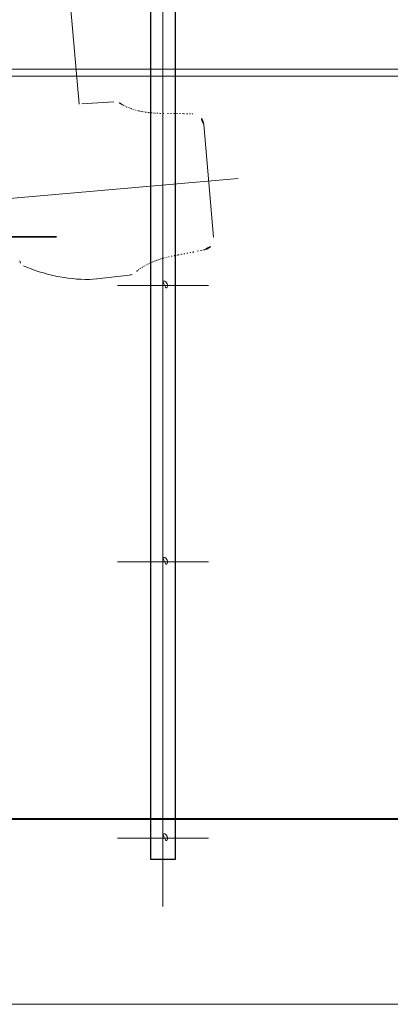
# Model space of a CAD drawing. Header units: millimetres. Extents: x 6612728327 to 6612744462, y 5733542327 to 5733552841.
# Tile 58 of 124: x 6612737488 to 6612737577, y 5733544189 to 5733544424. Entities that reach past the tile are written whole.
import ezdxf

# ---------------------------------------------------------------- set-up
doc = ezdxf.new("R2010")
doc.units = ezdxf.units.MM
doc.header["$MEASUREMENT"] = 0
for name, color, linetype in [('_ATECHN-MEBLE', 7, 'Continuous'), ('EQUIPMENT', 7, 'Continuous'), ('inw_słupy STAL', 7, 'Continuous')]:
    doc.layers.add(name, color=color, linetype=linetype)

msp = doc.modelspace()

# ---------------------------------------------------------------- linework, layer by layer
at = {"layer": '_ATECHN-MEBLE', "color": 7, "lineweight": 18}
for p, q in [((6612737522.435228, 5733544212.248565), (6612737522.435228, 5733544708.737792)), ((6612737502.400298, 5733544403.998854), (6612737499.681844, 5733544435.070935)), ((6612737430.235229, 5733544412.35165), (6612737635.985229, 5733544412.35165)), ((6612737430.235229, 5733544410.651649), (6612737635.985229, 5733544410.651649)), ((6612737510.709444, 5733544404.507057), (6612737502.998287, 5733544404.035423)), ((6612737529.553886, 5733544401.63911), (6612737529.43589, 5733544401.643088)), ((6612737532.190624, 5733544399.087309), (6612737534.547829, 5733544372.144339)), ((6612737540.422846, 5733544386.232934), (6612737433.215229, 5733544376.853483)), ((6612737263.523328, 5733544372.351649), (6612737496.947128, 5733544372.351649)), ((6612737263.523328, 5733544372.218333), (6612737496.947128, 5733544372.218333)), ((6612737532.394265, 5733544369.173438), (6612737532.278752, 5733544369.14903)), ((6612737514.334126, 5733544363.076758), (6612737506.658219, 5733544362.202199)), ((6612737506.646504, 5733544362.194264), (6612737504.831811, 5733544362.055882)), ((6612737511.54451, 5733544360.613686), (6612737533.325947, 5733544360.613686)), ((6612737511.54451, 5733544294.573686), (6612737533.325947, 5733544294.573686)), ((6612737511.54451, 5733544228.533686), (6612737533.325947, 5733544228.533686))]:
    msp.add_line(p, q, dxfattribs=at)
at = {"layer": '_ATECHN-MEBLE', "color": 7, "lineweight": 18, "flags": 128}
msp.add_lwpolyline([(6612737202.516486, 5733544795.844683), (6612737248.516486, 5733544795.844683), (6612737248.516486, 5733544865.844683), (6612737552.864738, 5733544865.844683), (6612737553.364738, 5733544839.844683), (6612737553.364738, 5733544655.093615), (6612737749.516487, 5733544655.093615), (6612737749.516487, 5733544352.844682), (6612737747.516487, 5733544352.844682), (6612737747.516487, 5733544319.702127), (6612737717.516487, 5733544319.702127), (6612737717.516487, 5733544263.506877), (6612737731.516487, 5733544263.506877), (6612737731.516487, 5733544188.844682), (6612737206.516486, 5733544188.844682), (6612737206.516486, 5733544285.844682), (6612737214.016486, 5733544285.844682), (6612737214.016486, 5733544390.844682), (6612737202.516486, 5733544390.844682)], close=True, dxfattribs=at)
for points in [[(6612737522.435228, 5733544361.738935, -1), (6612737522.435228, 5733544359.488436, -1)], [(6612737522.435228, 5733544295.698936, -1), (6612737522.435228, 5733544293.448436, -1)], [(6612737522.435228, 5733544229.658936, -1), (6612737522.435228, 5733544227.408435, -1)]]:
    msp.add_lwpolyline(points, format="xyb", close=True, dxfattribs=at)
at = {"layer": '_ATECHN-MEBLE', "color": 7, "lineweight": 18}
for centre, radius, start, end in [((6612737510.880386, 5733544401.712276), 2.8, 51.23488678, 93.49978067), ((6612737513.659595, 5733544405.445414), 1.858772, 235.90862807, 237.82908127), ((6612737515.184431, 5733544407.934787), 4.777957, 238.24587385, 239.10924338), ((6612737511.482404, 5733544401.570874), 2.585432, 59.34398709, 61.11236239), ((6612737513.0391, 5733544404.155608), 0.432324, 236.52861759, 243.65512157), ((6612737513.186557, 5733544404.265164), 0.601763, 235.67690342, 237.31960145), ((6612737516.474156, 5733544410.571846), 7.711667, 242.06662398, 242.93155264), ((6612737518.050333, 5733544413.435771), 10.979591, 242.40855915, 244.21718274), ((6612737518.657782, 5733544414.316186), 12.037693, 243.43665937, 245.75900024), ((6612737519.391105, 5733544415.925486), 13.806183, 245.7259886, 247.90819083), ((6612737520.468761, 5733544418.736253), 16.81599, 248.10798055, 249.95788594), ((6612737521.348056, 5733544421.516972), 19.730064, 250.32673213, 251.92912687), ((6612737520.719998, 5733544419.615993), 17.728036, 251.95331723, 253.62482926), ((6612737521.400761, 5733544422.230756), 20.428832, 253.86050933, 255.09568501), ((6612737521.712707, 5733544423.944271), 22.16537, 255.45551485, 256.43793595), ((6612737521.079884, 5733544421.438223), 19.580822, 256.51825127, 257.52032472), ((6612737521.211858, 5733544422.079389), 20.235361, 257.54776529, 258.47724514), ((6612737521.340281, 5733544422.835655), 21.002053, 258.5463641, 259.45264588), ((6612737521.401376, 5733544423.153917), 21.326122, 259.44761119, 260.35729846), ((6612737521.420516, 5733544423.294931), 21.46835, 260.36951584, 261.28993887), ((6612737521.80855, 5733544425.889709), 24.091966, 261.31212251, 262.15465674), ((6612737522.13436, 5733544428.603208), 26.824582, 262.25612109, 263.03574481), ((6612737521.886382, 5733544426.499854), 24.706681, 263.01534526, 263.85579818), ((6612737522.129606, 5733544428.908694), 27.127722, 263.88989068, 264.63455242), ((6612737521.898654, 5733544426.421161), 24.629491, 264.62851708, 265.50054703), ((6612737521.818302, 5733544424.273952), 22.482771, 265.27524677, 266.39673884), ((6612737522.739309, 5733544439.295286), 37.532301, 266.43453852, 267.26797111), ((6612737523.406333, 5733544458.873692), 57.12087, 267.53600933, 268.21840108), ((6612737523.828529, 5733544476.364629), 74.616578, 268.31187796, 268.87758638), ((6612737525.984039, 5733544655.564444), 253.827849, 269.18362851, 269.34483557), ((6612737521.075636, 5733544039.083876), 362.674854, 89.57215429, 89.68307762), ((6612737523.25005, 5733544262.859164), 138.890477, 89.48800019, 89.77979453), ((6612737523.588467, 5733544273.924993), 127.82229, 89.27543273, 89.59510309), ((6612737522.543303, 5733544209.797108), 191.958407, 88.99126219, 89.20549058), ((6612737519.848421, 5733544085.219711), 316.564337, 88.77155881, 88.90054218), ((6612737492.447372, 5733542924.804918), 1477.302015, 88.646399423, 88.673738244), ((6612737620.278312, 5733548144.160439), 3743.619443, 268.577531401, 268.588469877), ((6612737692.062502, 5733551018.261255), 6618.616476, 268.5802626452, 268.5862848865), ((6612737535.755842, 5733544673.903042), 272.33319, 268.53653561, 268.64639942), ((6612737552.641966, 5733545356.931993), 955.570726, 268.601579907, 268.608694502), ((6612737529.401279, 5733544398.843271), 2.8, 5.00001181, 86.87569705), ((6612737531.758484, 5733544371.900301), 2.8, 283.12403618, 5.00001181), ((6612737529.15869, 5733544343.438565), 24.629491, 104.49982017, 105.37128564), ((6612737528.7067, 5733544345.539199), 22.482771, 103.60367768, 104.7245952), ((6612737532.222143, 5733544330.906004), 37.532301, 102.73168011, 103.5655074), ((6612737536.278787, 5733544311.740867), 57.12087, 101.78155068, 102.46402864), ((6612737539.731838, 5733544294.588969), 74.616578, 101.12261499, 101.68789308), ((6612737572.972322, 5733544118.485904), 253.827849, 100.654631, 100.81645252), ((6612737461.087762, 5733544724.748411), 362.674854, 280.31735794, 280.42785922), ((6612737502.087313, 5733544504.750355), 138.890477, 280.22068764, 280.51231147), ((6612737504.34215, 5733544493.911407), 127.82229, 280.40459643, 280.72471697), ((6612737492.177174, 5733544556.883554), 191.958407, 280.79480313, 281.00902374), ((6612737467.890595, 5733544679.100378), 316.564337, 281.09978949, 281.22848985), ((6612737239.401916, 5733545817.127722), 1477.302015, 281.325899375, 281.353225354), ((6612738271.622391, 5733540699.263548), 3743.619443, 101.411199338, 101.422344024), ((6612738841.398388, 5733537881.291975), 6618.616476, 101.4134499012, 101.4195578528), ((6612737585.780135, 5733544102.122765), 272.33319, 101.35376107, 101.463601), ((6612737721.016453, 5733543432.402803), 955.570726, 101.39169612, 101.398447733), ((6612737489.660707, 5733544366.726658), 1.5, 187.3018406, 246.58272163), ((6612737504.961384, 5733544402.05567), 39.999998, 246.58272163, 269.81421844), ((6612737524.866682, 5733544353.339355), 13.806183, 122.09162626, 124.27429755), ((6612737526.416051, 5733544350.758424), 16.81599, 120.04180274, 121.89180216), ((6612737527.764854, 5733544348.172638), 19.730064, 118.07075127, 119.67317596), ((6612737526.816236, 5733544349.935676), 17.728036, 116.37493426, 118.04680528), ((6612737527.940705, 5733544347.478849), 20.428832, 114.9043617, 116.13960859), ((6612737528.545461, 5733544345.845536), 22.16537, 113.56214036, 114.54448208), ((6612737527.487081, 5733544348.203623), 19.580822, 112.47973037, 113.48163716), ((6612737527.728388, 5733544347.595115), 20.235361, 111.52267886, 112.45203059), ((6612737527.986183, 5733544346.872638), 21.002053, 110.54728366, 111.45398457), ((6612737528.101616, 5733544346.56982), 21.326122, 109.64320158, 110.55195223), ((6612737528.144953, 5733544346.434272), 21.46835, 108.71003502, 109.63041053), ((6612737528.97767, 5733544343.946297), 24.091966, 107.84554917, 108.68757225), ((6612737529.769724, 5733544341.330598), 26.824582, 106.96433218, 107.74358915), ((6612737529.160271, 5733544343.358936), 24.706681, 106.14399347, 106.9849009), ((6612737529.818089, 5733544341.028927), 27.127722, 105.36505558, 106.11044353), ((6612737514.017162, 5733544365.858764), 2.8, 276.49985482, 318.76483131), ((6612737517.402401, 5733544362.664947), 1.858772, 132.17099356, 134.09160069), ((6612737519.336347, 5733544360.478176), 4.777957, 130.89087434, 131.75465164), ((6612737514.58548, 5733544366.102557), 2.585432, 308.88756983, 310.65570179), ((6612737516.56736, 5733544363.827408), 0.432324, 126.34478437, 133.471321), ((6612737516.731602, 5733544363.745123), 0.601763, 132.67995626, 134.32344503), ((6612737521.064399, 5733544358.105139), 7.711667, 127.06835521, 127.93349844), ((6612737523.113945, 5733544355.558423), 10.979591, 125.78235579, 127.59151312), ((6612737523.865047, 5733544354.796866), 12.037693, 124.24125856, 126.56357498)]:
    msp.add_arc(centre, radius, start, end, dxfattribs=at)
at = {"layer": 'EQUIPMENT', "color": 7, "lineweight": 30, "flags": 128}
msp.add_lwpolyline([(6612737519.435228, 5733544695.913686), (6612737519.435228, 5733544223.513685), (6612737525.435228, 5733544223.513685), (6612737525.435228, 5733544695.913686)], close=True, dxfattribs=at)
at = {"layer": 'inw_słupy STAL', "color": 7, "lineweight": 40}
msp.add_line((6612738193.618263, 5733544233.092226), (6612731668.194652, 5733544233.092226), dxfattribs=at)

doc.saveas('drawing.dxf')
